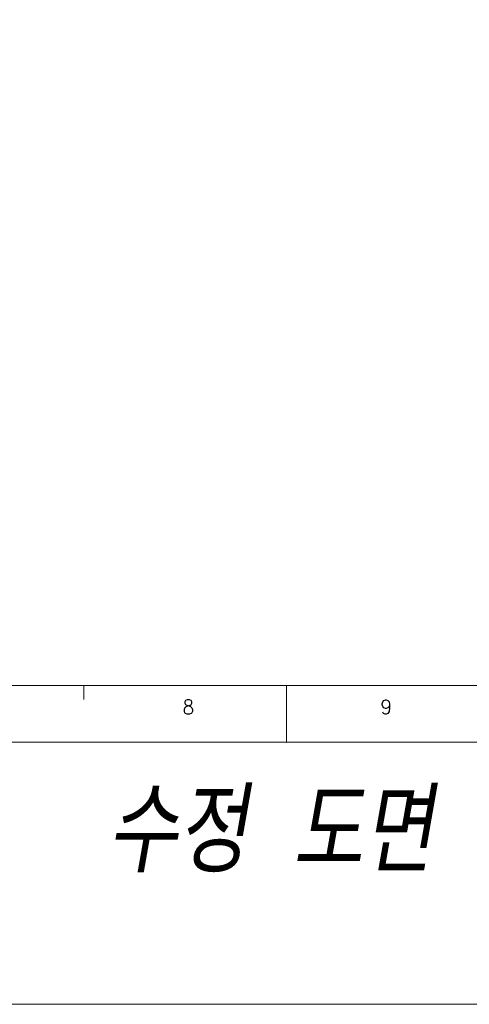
# Model space of a CAD drawing. Header units: millimetres. Extents: x 4065 to 8083, y -652 to 5416.
# Tile 95 of 256: x 5070 to 5361, y 2120 to 2760. Entities that reach past the tile are written whole.
import ezdxf
from ezdxf.enums import TextEntityAlignment as Align

# ---------------------------------------------------------------- set-up
doc = ezdxf.new("R2010")
doc.units = ezdxf.units.MM
doc.header["$LTSCALE"] = 0.8
doc.layers.get('0').update_dxf_attribs({"linetype": 'CONTINUOUS', "lineweight": 0})
doc.layers.add('2', color=3, linetype='CONTINUOUS', lineweight=0)
doc.styles.add('linetech', font='romans.shx', dxfattribs={"width": 0.8, "oblique": 10, "bigfont": 'whgtxt.shx'})
doc.styles.get("Standard").update_dxf_attribs({"font": 'romans.shx', "width": 0.8, "oblique": 5, "bigfont": 'whgtxt.shx'})

msp = doc.modelspace()

# ---------------------------------------------------------------- linework, layer by layer
for p, q in [((4190.153, 2327.533), (6295.479, 2327.533)), ((5111.233, 2318.331), (5111.233, 2327.533)), ((5242.816, 2290.727), (5242.816, 2327.533)), ((4144.145, 2290.727), (6332.286, 2290.727))]:
    msp.add_line(p, q)
at = {"layer": '2'}
msp.add_lwpolyline([(4064.566, 3966.878), (6425.81, 3966.878), (6425.81, 2120.48), (4064.566, 2120.48)], close=True, dxfattribs=at)

# ---------------------------------------------------------------- texts
at = {"width": 0.933333}
for s, p in [('8', (5179.047, 2313.551)), ('9', (5307.469, 2313.551))]:
    msp.add_text(s, height=9.202, dxfattribs=at).set_placement(p, align=Align.MIDDLE_CENTER)
at = {"layer": '2', "color": 3, "lineweight": 0, "style": 'linetech', "oblique": 10, "width": 0.8}
msp.add_text('수정 도면', height=53.76, dxfattribs=at).set_placement((5125.468, 2206.059))

doc.saveas('drawing.dxf')
